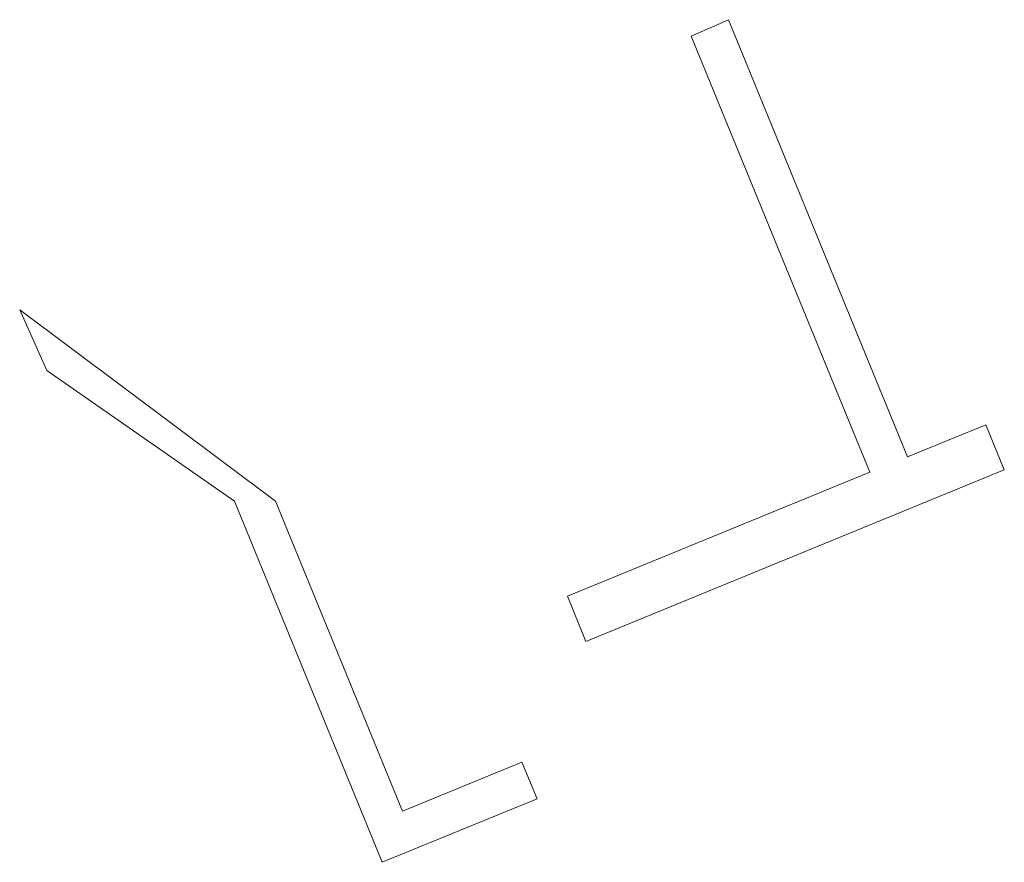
# Model space of a CAD drawing. Extents: x 212171 to 228808, y 571701 to 593093.
# Tile 3 of 97: x 213396 to 213416, y 580262 to 580279. Entities that reach past the tile are written whole.
import ezdxf

# ---------------------------------------------------------------- set-up
doc = ezdxf.new("R2010")
doc.units = 0
doc.layers.add('016 Alles planjaar 2023', color=72, linetype='Continuous', lineweight=20, true_color=0x1e90ff)

msp = doc.modelspace()

# ---------------------------------------------------------------- hatches: boundary and pattern name
at = {"layer": '016 Alles planjaar 2023', "true_color": 0x1e90ff}
h = msp.add_hatch(dxfattribs=at)
h.set_pattern_fill('DQ_CLEAR', color=72, style=0)
h.set_pattern_definition([])
h.paths.add_polyline_path([(213409.34, 580278.6), (213413.003, 580269.661), (213406.802, 580267.12), (213407.181, 580266.194), (213415.764, 580269.712), (213415.385, 580270.637), (213413.777, 580269.978), (213410.104, 580278.94), (213409.34, 580278.6)])
h = msp.add_hatch(dxfattribs=at)
h.set_pattern_fill('DQ_CLEAR', color=72, style=0)
h.set_pattern_definition([])
h.paths.add_polyline_path([(213395.563, 580272.992), (213396.117, 580271.75), (213399.968, 580269.07), (213403.003, 580261.665), (213406.177, 580262.966), (213405.867, 580263.721), (213403.417, 580262.716), (213400.813, 580269.07), (213395.563, 580272.992)])

# ---------------------------------------------------------------- linework, layer by layer
at = {"layer": '016 Alles planjaar 2023', "color": 14, "true_color": 0x004000}
for points in [[(213409.34, 580278.6), (213413.003, 580269.661), (213406.802, 580267.12), (213407.181, 580266.194), (213415.764, 580269.712), (213415.385, 580270.637), (213413.777, 580269.978), (213410.104, 580278.94), (213409.34, 580278.6)], [(213395.563, 580272.992), (213396.117, 580271.75), (213399.968, 580269.07), (213403.003, 580261.665), (213406.177, 580262.966), (213405.867, 580263.721), (213403.417, 580262.716), (213400.813, 580269.07), (213395.563, 580272.992)]]:
    msp.add_lwpolyline(points, close=True, dxfattribs=at)

doc.saveas('drawing.dxf')
